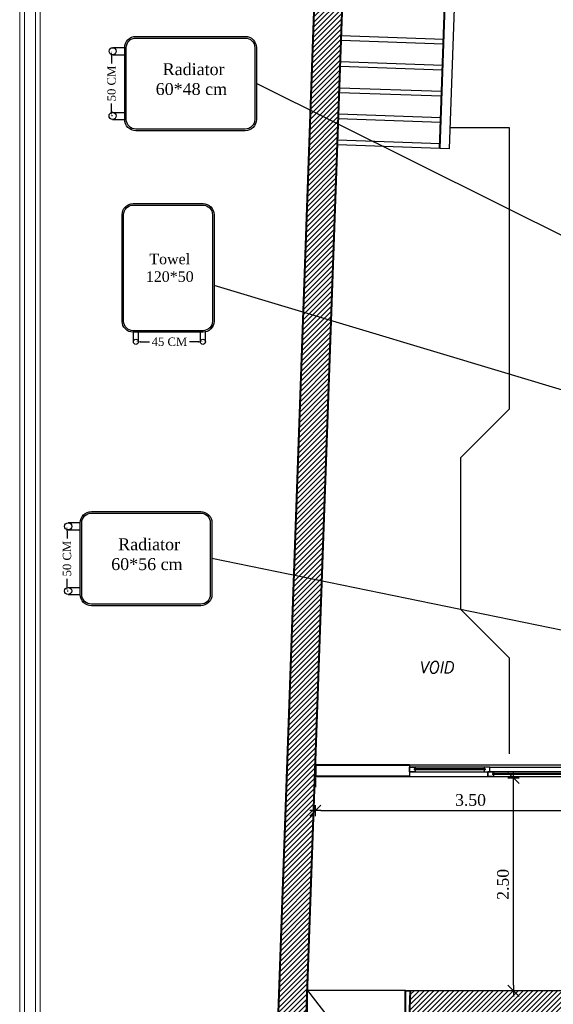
# Model space of a CAD drawing. Header units: metres. Extents: x -710577 to 709766, y -710660 to 709683.
# Tile 8 of 70: x -534.64 to -528.92, y -474.57 to -464.02. Entities that reach past the tile are written whole.
import ezdxf
from ezdxf.enums import TextEntityAlignment as Align

# ---------------------------------------------------------------- set-up
doc = ezdxf.new("R2010")
doc.units = ezdxf.units.M
doc.header["$LTSCALE"] = 50
doc.header["$MEASUREMENT"] = 0
for name, pattern in [('BS XREF$0$basement$0$DLINE', [0.55, 0.3, -0.25]), ('BS XREF$0$ground$0$HIDDEN2', [0.1875, 0.125, -0.0625]), ('BS XREF$0$HIDDEN', [0.375, 0.25, -0.125]), ('GR-263$0$ground$0$DOT2', [0.125, 0, -0.125])]:
    doc.linetypes.add(name, pattern=pattern)
for name, color, linetype in [('BS XREF$0$A-VPORT', 7, 'Continuous'), ('BS XREF$0$INT- ARCH Dim', 8, 'Continuous'), ('BS XREF$0$INT- COLUMN HATCH', 8, 'Continuous'), ('BS XREF$0$INT- DASH', 141, 'BS XREF$0$basement$0$DLINE'), ('BS XREF$0$INT- FURNITURE', 30, 'Continuous'), ('BS XREF$0$INT- STAIRS HIDDEN', 254, 'BS XREF$0$HIDDEN'), ('BS XREF$0$INT- WINDOWS', 5, 'Continuous'), ('heating', 10, 'Continuous'), ('heating system', 1, 'Continuous'), ('INT- SPACES NAMES', 1, 'Continuous'), ('Samrt Heat', 1, 'Continuous'), ('smart heat', 7, 'Continuous')]:
    doc.layers.add(name, color=color, linetype=linetype)
doc.layers.add('BS XREF$0$INT- WALL', color=7, linetype='Continuous', lineweight=40)
doc.styles.add('AM3', font='times.ttf')
doc.styles.add('basement$0$AXT', font='simplex.shx')
doc.styles.add('GR-263$0$ground$0$ROMANTICBOLD', font='times.ttf')
doc.styles.get("Standard").update_dxf_attribs({"font": 'arial.ttf'})
doc.dimstyles.new('35', dxfattribs={"dimscale": 0, "dimtxt": 0.09, "dimasz": 0.05, "dimexe": 0, "dimexo": 0, "dimgap": 0, "dimtad": 0, "dimzin": 0, "dimdsep": 46, "dimtxsty": 'AM3', "dimcen": 0, "dimadec": 3, "dimazin": 0, "dimtfac": 1, "dimtofl": 0, "dimtmove": 1, "dimatfit": 3, "dimfxl": 0.18, "dimtfill": 1, "dimtolj": 1, "dimtzin": 0, "dimarcsym": 0})
doc.dimstyles.new('GR-263$0$ground$0$DIM-50$0', dxfattribs={"dimscale": 0, "dimtxt": 0.125, "dimasz": 0.06, "dimexe": 0, "dimexo": 0, "dimgap": 0.05, "dimtad": 1, "dimrnd": 0.5, "dimzin": 0, "dimdsep": 46, "dimtxsty": 'GR-263$0$ground$0$ROMANTICBOLD', "dimblk1": 'GR-263$0$ground$0$DTICK', "dimblk2": 'GR-263$0$ground$0$DTICK', "dimsah": 1, "dimcen": 0.1, "dimclrd": 2, "dimclre": 2, "dimclrt": 3, "dimaunit": 1, "dimadec": 0, "dimazin": 0, "dimtfac": 1e-05, "dimtix": 1, "dimtmove": 2, "dimatfit": 3, "dimldrblk": 'GR-263$0$ground$0$DTICK', "dimfxl": 0, "dimtolj": 1, "dimtzin": 0, "dimarcsym": 0})
doc.dimstyles.get("Standard").update_dxf_attribs({"dimtxt": 0.18, "dimasz": 0.18, "dimexe": 0.18, "dimexo": 0.0625, "dimgap": 0.09, "dimtad": 0, "dimtih": 1, "dimtoh": 1, "dimzin": 0, "dimdsep": 46, "dimtxsty": 'Standard', "dimcen": 0.09, "dimadec": 0, "dimazin": 0, "dimtfac": 1, "dimtofl": 0, "dimtmove": 0, "dimatfit": 3, "dimfxl": 1, "dimtolj": 1, "dimtzin": 0, "dimarcsym": 0})

# ---------------------------------------------------------------- blocks, each defined once
blk = doc.blocks.new('GR-263$0$ground$0$DTICK')
at = {"color": 3}
blk.add_line((-1, -1), (1, 1), dxfattribs=at)
for p, q in [((-1, 0), (1, 0)), ((0, 1), (0, -1))]:
    blk.add_line(p, q)
blk = doc.blocks.new('*D1847')
at = {"layer": 'BS XREF$0$INT- ARCH Dim', "color": 2, "linetype": 'GR-263$0$ground$0$DOT2', "lineweight": -2, "ltscale": 0.5, "transparency": 16777216}
for p, q in [((-529.322, -472.142), (-529.351, -472.142)), ((-529.322, -474.422), (-529.351, -474.422))]:
    blk.add_line(p, q, dxfattribs=at)
at = {"layer": 'BS XREF$0$INT- ARCH Dim', "color": 2, "lineweight": -2, "ltscale": 0.5, "transparency": 16777216}
blk.add_line((-529.351, -474.362), (-529.351, -472.202), dxfattribs=at)
at = {"layer": 'BS XREF$0$INT- ARCH Dim', "color": 2, "lineweight": -2, "ltscale": 0.5, "transparency": 16777216, "xscale": 0.06, "yscale": 0.06, "zscale": 0.06}
for p, rotation in [((-529.351, -472.142), 90), ((-529.351, -474.422), 270)]:
    blk.add_blockref('GR-263$0$ground$0$DTICK', p, dxfattribs=dict(at, rotation=rotation))
at = {"layer": 'BS XREF$0$INT- ARCH Dim', "color": 3, "ltscale": 0.5, "transparency": 16777216, "insert": (-529.464, -473.282), "char_height": 0.125, "attachment_point": 5, "rotation": 90, "style": 'GR-263$0$ground$0$ROMANTICBOLD'}
blk.add_mtext('\\A1;2.50', dxfattribs=at)
blk = doc.blocks.new('*D1848')
at = {"layer": 'BS XREF$0$INT- ARCH Dim', "color": 2, "linetype": 'GR-263$0$ground$0$DOT2', "lineweight": -2, "ltscale": 0.5, "transparency": 16777216}
for p, q in [((-531.475, -472.142), (-531.475, -472.492)), ((-528.149, -472.142), (-528.149, -472.492))]:
    blk.add_line(p, q, dxfattribs=at)
at = {"layer": 'BS XREF$0$INT- ARCH Dim', "color": 2, "lineweight": -2, "ltscale": 0.5, "transparency": 16777216}
blk.add_line((-531.415, -472.492), (-528.209, -472.492), dxfattribs=at)
at = {"layer": 'BS XREF$0$INT- ARCH Dim', "color": 2, "lineweight": -2, "ltscale": 0.5, "transparency": 16777216, "xscale": 0.06, "yscale": 0.06, "zscale": 0.06, "rotation": 180}
blk.add_blockref('GR-263$0$ground$0$DTICK', (-531.475, -472.492), dxfattribs=at)
at = {"layer": 'BS XREF$0$INT- ARCH Dim', "color": 2, "lineweight": -2, "ltscale": 0.5, "transparency": 16777216, "xscale": 0.06, "yscale": 0.06, "zscale": 0.06}
blk.add_blockref('GR-263$0$ground$0$DTICK', (-528.149, -472.492), dxfattribs=at)
at = {"layer": 'BS XREF$0$INT- ARCH Dim', "color": 3, "ltscale": 0.5, "transparency": 16777216, "insert": (-529.812, -472.379), "char_height": 0.125, "attachment_point": 5, "style": 'GR-263$0$ground$0$ROMANTICBOLD'}
blk.add_mtext('\\A1;3.50', dxfattribs=at)
blk = doc.blocks.new('*U1830')
for p, q in [((-10, 100), (-850, 100)), ((-800, 30), (-40, 30)), ((-800, 30), (-800, 20)), ((-800, 20), (-40, 20)), ((-40, 30), (-40, 20)), ((40, 80), (800, 80)), ((40, 80), (40, 70)), ((40, 70), (800, 70)), ((800, 80), (800, 70))]:
    blk.add_line(p, q)
for points in [[(-850, 120), (850, 120), (850, 0), (-850, 0)], [(-850, 0), (-850, 50), (10, 50), (10, 0)], [(-10, 50), (-10, 100), (850, 100), (850, 50)]]:
    blk.add_lwpolyline(points, close=True)
for points in [[(-790, 20), (-790, 0), (-850, 0), (-850, 50), (-790, 50), (-790, 30)], [(-50, 20), (-50, 0), (10, 0), (10, 50), (-50, 50), (-50, 30)], [(50, 70), (50, 50), (-10, 50), (-10, 100), (50, 100), (50, 80)], [(790, 70), (790, 50), (850, 50), (850, 100), (790, 100), (790, 80)]]:
    blk.add_lwpolyline(points)
blk = doc.blocks.new('basement$0$RN')
at = {"style": 'basement$0$AXT', "oblique": 10}
for tag, p in [('R1', (0, 0.75)), ('R2', (0, 0.5)), ('R3', (0, 0.25)), ('R4', (0, 0))]:
    blk.add_attdef(tag, text='', height=0.15, dxfattribs=at).set_placement(p, align=Align.MIDDLE)
blk = doc.blocks.new('A$C55C45C6C')
at = {"layer": 'heating', "color": 1}
for p, q in [((-0.216, 0.596), (-0.373, 0.596)), ((-0.373, 0.503), (-0.216, 0.503))]:
    blk.add_line(p, q, dxfattribs=at)
at = {"layer": 'heating', "color": 5}
for p, q in [((-0.374, -0.25), (-0.216, -0.25)), ((-0.374, -0.343), (-0.216, -0.343))]:
    blk.add_line(p, q, dxfattribs=at)
at = {"layer": 'heating system', "color": 4, "linetype": 'ByBlock', "lineweight": -2, "ltscale": 0.3}
for points in [[(-0.069, 0.743), (1.361, 0.743, -0.414214), (1.508, 0.596), (1.508, -0.343, -0.414214), (1.361, -0.49), (-0.069, -0.49, -0.414214), (-0.216, -0.343), (-0.216, 0.596, -0.414214)], [(-0.069, 0.722), (1.361, 0.722, -0.414214), (1.487, 0.596), (1.487, -0.343, -0.414214), (1.361, -0.469), (-0.069, -0.469, -0.414214), (-0.195, -0.343), (-0.195, 0.596, -0.414214)]]:
    blk.add_lwpolyline(points, format="xyb", close=True, dxfattribs=at)
at = {"layer": 'heating system', "color": 1, "linetype": 'ByBlock', "lineweight": -2, "ltscale": 0.3}
blk.add_circle((-0.373, 0.549), 0.0466, dxfattribs=at)
at = {"layer": 'heating system', "color": 5, "linetype": 'ByBlock', "lineweight": -2, "ltscale": 0.3}
blk.add_circle((-0.374, -0.296), 0.0466, dxfattribs=at)
blk = doc.blocks.new('*D1867')
at = {"layer": 'Samrt Heat', "color": 0, "lineweight": -2, "transparency": 16777216}
for p, q in [((-534.137, -469.496), (-534.137, -469.61)), ((-534.137, -470.089), (-534.137, -469.974)), ((-534.126, -470.139), (-534.137, -470.139))]:
    blk.add_line(p, q, dxfattribs=at)
at = {"layer": 'Samrt Heat', "color": 0, "transparency": 16777216}
for points in [[(-534.145, -469.496), (-534.129, -469.496), (-534.137, -469.446)], [(-534.145, -470.089), (-534.129, -470.089), (-534.137, -470.139)]]:
    blk.add_solid(points, dxfattribs=at)
at = {"layer": 'Samrt Heat', "color": 0, "transparency": 16777216, "insert": (-534.137, -469.792), "char_height": 0.09, "attachment_point": 5, "rotation": 90, "style": 'AM3', "bg_fill": 3, "box_fill_scale": 1.25, "bg_fill_color": 256, "bg_fill_true_color": 13158600, "bg_fill_transparency": 0}
blk.add_mtext('\\A1;50 CM', dxfattribs=at)
blk = doc.blocks.new('*D1868')
at = {"layer": 'Samrt Heat', "color": 0, "lineweight": -2, "transparency": 16777216}
for p, q in [((-533.66, -464.406), (-533.66, -464.52)), ((-533.66, -464.998), (-533.66, -464.884)), ((-533.648, -465.048), (-533.66, -465.048))]:
    blk.add_line(p, q, dxfattribs=at)
at = {"layer": 'Samrt Heat', "color": 0, "transparency": 16777216}
for points in [[(-533.668, -464.406), (-533.651, -464.406), (-533.66, -464.356)], [(-533.668, -464.998), (-533.651, -464.998), (-533.66, -465.048)]]:
    blk.add_solid(points, dxfattribs=at)
at = {"layer": 'Samrt Heat', "color": 0, "transparency": 16777216, "insert": (-533.66, -464.702), "char_height": 0.09, "attachment_point": 5, "rotation": 90, "style": 'AM3', "bg_fill": 3, "box_fill_scale": 1.25, "bg_fill_color": 256, "bg_fill_true_color": 13158600, "bg_fill_transparency": 0}
blk.add_mtext('\\A1;50 CM', dxfattribs=at)
blk = doc.blocks.new('*D1869')
at = {"layer": 'Samrt Heat', "color": 0, "lineweight": -2, "transparency": 16777216}
for p, q in [((-533.348, -467.469), (-533.223, -467.469)), ((-532.73, -467.469), (-532.855, -467.469))]:
    blk.add_line(p, q, dxfattribs=at)
at = {"layer": 'Samrt Heat', "color": 0, "transparency": 16777216}
for points in [[(-533.348, -467.461), (-533.348, -467.478), (-533.398, -467.469)], [(-532.73, -467.461), (-532.73, -467.478), (-532.68, -467.469)]]:
    blk.add_solid(points, dxfattribs=at)
at = {"layer": 'Samrt Heat', "color": 0, "transparency": 16777216, "insert": (-533.039, -467.469), "char_height": 0.09, "attachment_point": 5, "style": 'AM3', "bg_fill": 3, "box_fill_scale": 1.25, "bg_fill_color": 256, "bg_fill_true_color": 13158600, "bg_fill_transparency": 0}
blk.add_mtext('\\A1;45 CM', dxfattribs=at)

msp = doc.modelspace()

# ---------------------------------------------------------------- hatches: boundary and pattern name
at = {"layer": 'BS XREF$0$INT- COLUMN HATCH'}
h = msp.add_hatch(dxfattribs=at)
h.set_pattern_fill('ANSI31', color=256, scale=0.300001, style=0)
h.set_pattern_definition([(45, (-532.11359, -481.846798), (-0.026516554, 0.026516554), [])])
h.paths.add_polyline_path([(-523.399, -473.372), (-523.399, -473.672), (-518.874, -473.672), (-518.874, -473.372)])
h.paths.add_polyline_path([(-530.46, -474.422), (-530.509, -475.813), (-531.609, -475.774), (-531.061, -460.323), (-529.962, -460.362), (-529.998, -461.382), (-528.269, -461.382), (-528.269, -461.082), (-529.687, -461.082), (-529.651, -460.072), (-531.35, -460.012), (-531.919, -476.063), (-530.251, -476.122), (-530.219, -476.09), (-530.17, -474.722), (-523.399, -474.722), (-523.399, -474.072), (-523.699, -474.072), (-523.699, -474.422)])

# ---------------------------------------------------------------- linework, layer by layer
at = {"elevation": 0}
msp.add_lwpolyline([(-528.269, -461.082), (-529.687, -461.082), (-529.651, -460.072), (-531.35, -460.012), (-531.919, -476.063), (-530.22, -476.123), (-530.17, -474.722), (-523.399, -474.722), (-523.399, -474.072), (-523.699, -474.072), (-523.699, -474.422), (-530.46, -474.422), (-530.509, -475.813), (-531.609, -475.774), (-531.061, -460.323), (-529.962, -460.362), (-529.998, -461.382), (-528.269, -461.382), (-528.269, -461.082)], dxfattribs=at)
at = {"layer": 'BS XREF$0$A-VPORT'}
for p, q in [((-530.46, -474.422), (-530.509, -475.813)), ((-523.699, -474.422), (-530.46, -474.422))]:
    msp.add_line(p, q, dxfattribs=at)
at = {"layer": 'BS XREF$0$A-VPORT', "elevation": 0}
msp.add_lwpolyline([(-528.149, -461.382), (-529.946, -462.733), (-528.149, -462.733), (-529.898, -461.383), (-530.04, -465.403), (-530.14, -465.399), (-531.239, -465.36)], dxfattribs=at)
at = {"layer": 'BS XREF$0$INT- DASH', "elevation": 0}
msp.add_lwpolyline([(-530.032, -465.172), (-529.399, -465.172), (-529.399, -468.191), (-529.919, -468.711), (-529.919, -470.334), (-529.399, -470.854), (-529.399, -471.885)], dxfattribs=at)
at = {"layer": 'BS XREF$0$INT- FURNITURE'}
msp.add_line((-530.509, -474.42), (-531.561, -474.42), dxfattribs=at)
at = {"layer": 'BS XREF$0$INT- FURNITURE', "elevation": 0}
msp.add_lwpolyline([(-531.561, -474.42), (-530.509, -475.776), (-531.561, -475.776)], close=True, dxfattribs=at)
at = {"layer": 'BS XREF$0$INT- STAIRS HIDDEN', "linetype": 'BS XREF$0$ground$0$HIDDEN2'}
for p, q in [((-530.101, -464.279), (-531.2, -464.24)), ((-530.099, -464.229), (-531.198, -464.19)), ((-530.111, -464.559), (-531.21, -464.52)), ((-530.109, -464.509), (-531.208, -464.47)), ((-530.119, -464.789), (-531.218, -464.75)), ((-530.12, -464.839), (-531.22, -464.8)), ((-530.13, -465.118), (-531.23, -465.079)), ((-530.129, -465.069), (-531.228, -465.03)), ((-530.139, -465.349), (-531.238, -465.31))]:
    msp.add_line(p, q, dxfattribs=at)
at = {"layer": 'BS XREF$0$INT- WALL'}
for p, q in [((-530.14, -465.399), (-529.998, -461.383)), ((-530.467, -472.125), (-531.479, -472.125))]:
    msp.add_line(p, q, dxfattribs=at)
at = {"layer": 'BS XREF$0$INT- WALL', "elevation": 0}
for points in [[(-514.649, -473.672), (-523.399, -473.672), (-523.399, -474.722), (-530.17, -474.722), (-530.22, -476.123), (-531.919, -476.063), (-531.35, -460.012), (-529.651, -460.072), (-529.687, -461.082), (-527.549, -461.082)], [(-530.509, -475.813), (-531.609, -475.774), (-531.061, -460.322), (-529.962, -460.361), (-529.998, -461.382), (-528.149, -461.382)], [(-530.465, -472.005), (-531.475, -472.005), (-531.475, -472.125)]]:
    msp.add_lwpolyline(points, dxfattribs=at)
msp.add_lwpolyline([(-530.509, -475.813), (-530.509, -474.42), (-530.46, -474.422)], close=True, dxfattribs=at)
at = {"layer": 'Samrt Heat', "color": 5, "lineweight": -3}
for p, q in [((-533.426, -467.469), (-533.426, -467.366)), ((-533.371, -467.469), (-533.371, -467.366))]:
    msp.add_line(p, q, dxfattribs=at)
at = {"layer": 'Samrt Heat', "color": 1, "linetype": 'ByBlock', "lineweight": -3, "ltscale": 0.3}
for p, q in [((-532.707, -467.465), (-532.707, -467.366)), ((-532.652, -467.469), (-532.652, -467.363))]:
    msp.add_line(p, q, dxfattribs=at)
at = {"layer": 'Samrt Heat', "color": 4, "lineweight": -3}
for points in [[(-532.561, -466.106), (-532.561, -467.249, -0.414214), (-532.679, -467.366), (-533.429, -467.366, -0.414214), (-533.546, -467.249), (-533.546, -466.106, -0.414214), (-533.429, -465.989), (-532.679, -465.989, -0.414214)], [(-532.578, -466.106), (-532.578, -467.249, -0.414214), (-532.679, -467.35), (-533.429, -467.35, -0.414214), (-533.53, -467.249), (-533.53, -466.106, -0.414214), (-533.429, -466.005), (-532.679, -466.005, -0.414214)]]:
    msp.add_lwpolyline(points, format="xyb", close=True, dxfattribs=at)
at = {"layer": 'Samrt Heat', "color": 5, "linetype": 'ByBlock', "lineweight": -3, "ltscale": 0.3}
msp.add_circle((-533.398, -467.469), 0.0274, dxfattribs=at)
at = {"layer": 'Samrt Heat', "color": 1, "linetype": 'ByBlock', "lineweight": -3, "ltscale": 0.3}
msp.add_circle((-532.68, -467.469), 0.0274, dxfattribs=at)
at = {"layer": 'smart heat', "color": 240, "lineweight": 0, "true_color": 0xed1f24}
for p, q in [((-534.474, -454.376), (-534.474, -479.305)), ((-534.424, -454.376), (-534.424, -479.305)), ((-534.594, -454.527), (-534.594, -479.154))]:
    msp.add_line(p, q, dxfattribs=at)
at = {"layer": 'smart heat', "color": 1, "lineweight": 0}
msp.add_line((-534.644, -454.527), (-534.644, -479.154), dxfattribs=at)

# ---------------------------------------------------------------- block references
at = {"layer": 'BS XREF$0$INT- WINDOWS', "xscale": -0.001000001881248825, "yscale": 0.001000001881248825, "zscale": 0.001000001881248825}
msp.add_blockref('*U1830', (-529.617, -472.125), dxfattribs=at)
at = {"layer": 'INT- SPACES NAMES'}
ref = msp.add_blockref('basement$0$RN', (-530.18, -471.374), dxfattribs=dict(at, xscale=-0.8333349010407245, yscale=0.8333349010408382, zscale=0.8333349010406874))
ref.add_attrib('R2', 'VOID', dxfattribs={"layer": '0', "height": 0.125, "style": 'basement$0$AXT', "oblique": 10}).set_placement((-530.18, -470.957), align=Align.MIDDLE)
at = {"layer": 'smart heat', "color": 0, "lineweight": -3, "xscale": 0.8190000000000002, "yscale": 0.8190000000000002, "zscale": 0.8190000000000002}
for p in [(-533.342, -464.806), (-533.819, -469.896)]:
    msp.add_blockref('A$C55C45C6C', p, dxfattribs=at)

# ---------------------------------------------------------------- texts
at = {"layer": 'Samrt Heat', "color": 0, "linetype": 'ByBlock', "lineweight": -3, "ltscale": 0.3, "insert": (-533.036, -466.677), "char_height": 0.11311, "width": 0.92019, "attachment_point": 5, "style": 'AM3'}
msp.add_mtext('\\A1;Towel 120*50', dxfattribs=at)
at = {"layer": 'smart heat', "color": 0, "linetype": 'ByBlock', "lineweight": -3, "ltscale": 0.3, "char_height": 0.12751, "width": 1.27836, "attachment_point": 5, "style": 'AM3'}
for s, insert in [('\\A1; Radiator \\P60*48 cm\\P  ', (-532.804, -464.762)), ('\\A1; Radiator \\P60*56 cm\\P  ', (-533.281, -469.852))]:
    msp.add_mtext(s, dxfattribs=dict(at, insert=insert))

# ---------------------------------------------------------------- dimensions: what is measured, and where the dimension line sits
at = {"layer": 'BS XREF$0$INT- ARCH Dim', "ltscale": 0.5}
dim = msp.add_linear_dim(base=(-528.149, -472.492), p1=(-531.475, -472.142), p2=(-528.149, -472.142), dimstyle='GR-263$0$ground$0$DIM-50$0', override={"dimscale": 1}, dxfattribs=at)
dim.commit()
dim.dimension.update_dxf_attribs({"geometry": '*D1848', "text_midpoint": (-529.812, -472.379)})
dim = msp.add_linear_dim(base=(-529.351, -472.142), p1=(-529.322, -474.422), p2=(-529.322, -472.142), angle=90, dimstyle='GR-263$0$ground$0$DIM-50$0', override={"dimscale": 1}, dxfattribs=at)
dim.commit()
dim.dimension.update_dxf_attribs({"geometry": '*D1847', "text_midpoint": (-529.464, -473.282)})

# ---------------------------------------------------------------- leaders
at = {"layer": 'Samrt Heat', "color": 0}
for points in [[(-524.184, -464.893), (-531.166, -458.408)], [(-526.666, -467.411), (-532.107, -464.702)], [(-526.553, -471.029), (-532.584, -469.792)]]:
    msp.add_leader(points, dimstyle='35', override={"dimscale": 1}, dxfattribs=at)
at = {"layer": 'Samrt Heat', "color": 0, "linetype": 'Continuous', "lineweight": -3}
msp.add_leader([(-523.488, -469.594), (-532.561, -466.867)], dimstyle='Standard', dxfattribs=at)

# ---------------------------------------------------------------- next in the draw order: dimensions: what is measured, and where the dimension line sits
at = {"layer": 'Samrt Heat', "color": 0}
for base, p1, p2, picture, middle in [((-533.66, -465.048), (-533.66, -464.356), (-533.648, -465.048), '*D1868', (-533.66, -464.702)), ((-534.137, -470.139), (-534.137, -469.446), (-534.126, -470.139), '*D1867', (-534.137, -469.792))]:
    dim = msp.add_linear_dim(base=base, p1=p1, p2=p2, angle=90, text='50 CM', dimstyle='35', override={"dimscale": 1}, dxfattribs=at)
    dim.commit()
    dim.dimension.update_dxf_attribs({"geometry": picture, "text_midpoint": middle, "dimtype": 160})
dim = msp.add_linear_dim(base=(-533.398, -467.469), p1=(-532.68, -467.469), p2=(-533.398, -467.469), text='45 CM', dimstyle='35', override={"dimscale": 1}, dxfattribs=at)
dim.commit()
dim.dimension.update_dxf_attribs({"geometry": '*D1869', "text_midpoint": (-533.039, -467.469), "dimtype": 160})

doc.saveas('drawing.dxf')
